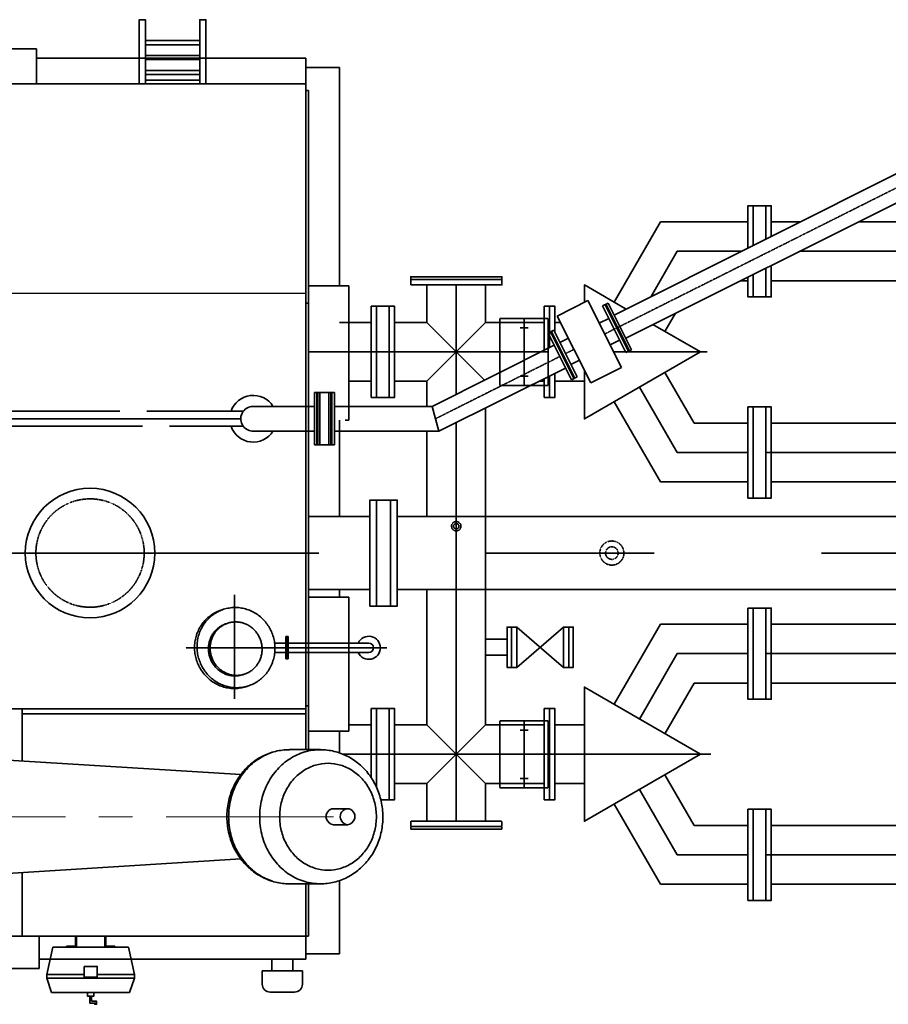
# Model space of a CAD drawing. Header units: inches. Extents: x -341304 to 31571016, y -692717 to 2132253.
# Tile 243 of 256: x 748647 to 751887, y -293166 to -289495. Entities that reach past the tile are written whole.
import ezdxf

# ---------------------------------------------------------------- set-up
doc = ezdxf.new("R2010")
doc.units = ezdxf.units.IN
doc.header["$MEASUREMENT"] = 0
for name, pattern in [('CENTER', [2, 1.25, -0.25, 0.25, -0.25]), ('CENTRE', [1.5, 0.75, -0.25, 0.25, -0.25]), ('DASHED', [0.75, 0.5, -0.25]), ('HIDDEN', [0.375, 0.25, -0.125])]:
    doc.linetypes.add(name, pattern=pattern)

# ---------------------------------------------------------------- blocks, each defined once
blk = doc.blocks.new('tyyyy')
at = {"color": 230, "linetype": 'Continuous', "lineweight": 35}
for p, q in [((-1266881, 588112.2), (-1266381, 588112.2)), ((-1266381, 588112.2), (-1266381, 587982.4)), ((-1265376, 588077.2), (-1266381, 588077.2)), ((-1265376, 586368.9), (-1265376, 588077.2)), ((-1265376, 588043.2), (-1265251, 588043.2)), ((-1265251, 588043.2), (-1265251, 587228.2)), ((-1265974.8, 587995.7), (-1265771.6, 587995.7)), ((-1265974.8, 587995.7), (-1265771.6, 587995.7)), ((-1265376, 587982.4), (-1268018.3, 587982.4)), ((-1265376, 587957.2), (-1265366, 587957.2)), ((-1265366, 587957.2), (-1265366, 586362.3)), ((-1265216, 587228.2), (-1265366, 587228.2)), ((-1265216, 587228.2), (-1265216, 586728.2)), ((-1265376, 587200.9), (-1268607.4, 587197.9)), ((-1265376, 587164.2), (-1265366, 587164.2)), ((-1264246.2, 587107.5), (-1264281.9, 587089.9)), ((-1264396.5, 587033.4), (-1264428.6, 587017.6)), ((-1264205.7, 587026.4), (-1264241.2, 587008.7)), ((-1264355.7, 586951.9), (-1264387.8, 586936)), ((-1266070.3, 586761.2), (-1272443.7, 586761.2)), ((-1265609.3, 586761.2), (-1265968.7, 586761.2)), ((-1265985.7, 586705.2), (-1272443.7, 586705.2)), ((-1265609.3, 586705.2), (-1265884.1, 586705.2)), ((-1265251, 586728.2), (-1265251, 586368.9)), ((-1265216, 586728.2), (-1265229.8, 586728.2)), ((-1265376, 585499.8), (-1265376, 586374.9)), ((-1265366, 586368.3), (-1265366, 585499.8)), ((-1265251, 586095.9), (-1265251, 586068.2)), ((-1265366, 586068.2), (-1265216, 586068.2)), ((-1265216, 585568.2), (-1265216, 586068.2)), ((-1265691.9, 586019.7), (-1265682.7, 586022.7)), ((-1265673.1, 585969.1), (-1265666.9, 585971.1)), ((-1265611.7, 585778.8), (-1265605.5, 585780.8)), ((-1265599.8, 585734.2), (-1265590.6, 585737.1)), ((-1265376, 585652.2), (-1273386, 585652.2)), ((-1265376, 585662.2), (-1265366, 585662.2)), ((-1265376, 585632.7), (-1266433.7, 585632.7)), ((-1265366, 585568.2), (-1265216, 585568.2)), ((-1265251, 585568.2), (-1265251, 585487.5)), ((-1265437.3, 585499.4), (-1265321.7, 585500.1)), ((-1266934.5, 585487.8), (-1265618.3, 585406.7)), ((-1265273.2, 585279.2), (-1265220.4, 585279.2)), ((-1265273.2, 585219.2), (-1265220.4, 585219.2)), ((-1266934.5, 585010.7), (-1265618.5, 585091.8)), ((-1265251, 585011), (-1265251, 584738.2)), ((-1265437.4, 584999.2), (-1265321.8, 584999.2)), ((-1265376, 584718.7), (-1265376, 584999.2)), ((-1265366, 584999.2), (-1265366, 584804.2)), ((-1265376, 584804.2), (-1269306.8, 584804.2)), ((-1266371, 584683.7), (-1266371, 584804.2)), ((-1265376, 584718.7), (-1266371, 584718.7)), ((-1265376, 584738.2), (-1265251, 584738.2)), ((-1266371, 584683.7), (-1266891, 584683.7))]:
    blk.add_line(p, q, dxfattribs=at)
at = {"color": 230, "linetype": 'CENTER', "lineweight": 35}
for p, q in [((-1262362.3, 587999.9), (-1264261.4, 587049.1)), ((-1263990.5, 587357.4), (-1263750.6, 587357.4)), ((-1263990.5, 587357.4), (-1263750.6, 587357.4)), ((-1263534.4, 587357.4), (-1262260, 587357.4)), ((-1264815, 586824.5), (-1264815, 587232.4)), ((-1264562, 586857.4), (-1264562, 587107.4)), ((-1265362, 586982.4), (-1264499.7, 586982.4)), ((-1264428.9, 586965.2), (-1264892.3, 586733.2)), ((-1264472, 586982.4), (-1264652, 586982.4)), ((-1264375.7, 586991.9), (-1264407.7, 586975.9)), ((-1264228, 586982.4), (-1263879, 586982.4)), ((-1265618.8, 586733.2), (-1272443.7, 586733.2)), ((-1264815, 585232.4), (-1264815, 586719.2)), ((-1263990.5, 586607.4), (-1263727, 586607.4)), ((-1263660, 586607.4), (-1262260, 586607.4)), ((-1265642.1, 585689), (-1265642.1, 586076.6)), ((-1265073.7, 585879.2), (-1265824.1, 585879.2)), ((-1263990.5, 585857.4), (-1263727, 585857.4)), ((-1263990.5, 585857.4), (-1263727, 585857.4)), ((-1263660, 585857.4), (-1262260, 585857.4)), ((-1264562, 585607.4), (-1264562, 585357.4)), ((-1265237.6, 585482.4), (-1263865.9, 585482.4)), ((-1264472, 585482.4), (-1264652, 585482.4)), ((-1263990.5, 585107.4), (-1263727, 585107.4)), ((-1263660, 585107.4), (-1262260, 585107.4))]:
    blk.add_line(p, q, dxfattribs=at)
at = {"color": 230, "linetype": 'Continuous', "lineweight": 35, "ltscale": 0.1}
for p, q in [((-1263016, 587725.2), (-1264225.8, 587119.5)), ((-1262972.1, 587637.6), (-1264183, 587034.1)), ((-1264450, 587007.3), (-1264905.2, 586779.4)), ((-1264407.4, 586922.3), (-1264879.4, 586687.1))]:
    blk.add_line(p, q, dxfattribs=at)
at = {"color": 230, "lineweight": 35}
for p, q in [((-1264226.1, 587168.4), (-1264053.7, 587467)), ((-1264053.7, 587467), (-1263727, 587467)), ((-1263640, 587467), (-1263531.8, 587467)), ((-1263314.5, 587467), (-1262280, 587467)), ((-1264088, 587188.5), (-1263990.5, 587357.4)), ((-1264088, 587188.5), (-1263990.5, 587357.4)), ((-1264924.6, 587092), (-1264924.6, 587232.4)), ((-1264705.5, 587232.4), (-1264705.5, 587092)), ((-1263754.2, 587247.9), (-1263727, 587247.9)), ((-1263640, 587247.9), (-1262280, 587247.9)), ((-1264438, 587116.2), (-1264323.6, 587173.4)), ((-1264323.6, 587173.4), (-1264199.1, 586924.7)), ((-1264248.2, 587164.4), (-1264269.4, 587153.8)), ((-1264182.4, 586979.9), (-1264269.4, 587153.8)), ((-1264173, 586984.5), (-1264260, 587158.4)), ((-1264169.4, 586986.4), (-1264256.5, 587160.3)), ((-1264161.2, 586990.5), (-1264248.2, 587164.4)), ((-1264438, 587116.2), (-1264313.5, 586867.5)), ((-1264036.4, 587058.8), (-1263997.2, 587126.8)), ((-1265132, 587092), (-1265251, 587092)), ((-1265045, 587092), (-1264924.6, 587092)), ((-1264924.6, 587092), (-1264815, 586982.4)), ((-1264705.5, 587092), (-1264815, 586982.4)), ((-1264487, 587092), (-1264705.5, 587092)), ((-1264577, 587072.4), (-1264547, 587072.4)), ((-1264562, 587057.4), (-1264562, 587087.4)), ((-1264447, 587092), (-1264425.8, 587092)), ((-1264451.2, 587062.8), (-1264472.4, 587052.2)), ((-1264385.4, 586878.3), (-1264472.4, 587052.2)), ((-1264376, 586882.9), (-1264463, 587056.8)), ((-1264372.4, 586884.8), (-1264459.4, 587058.7)), ((-1264364.2, 586888.9), (-1264451.2, 587062.8)), ((-1264815, 586982.4), (-1264924.6, 586872.9)), ((-1264815, 586982.4), (-1264709.8, 586877.2)), ((-1264161.2, 586990.5), (-1264182.4, 586979.9)), ((-1264313.5, 586867.5), (-1264199.1, 586924.7)), ((-1264577, 586892.4), (-1264547, 586892.4)), ((-1264562, 586877.4), (-1264562, 586907.4)), ((-1264364.2, 586888.9), (-1264385.4, 586878.3)), ((-1264036.4, 586906), (-1263927.2, 586717)), ((-1265216, 586872.9), (-1265132, 586872.9)), ((-1264924.6, 586872.9), (-1265045, 586872.9)), ((-1264924.6, 586779.4), (-1264924.6, 586872.9)), ((-1264506.6, 586872.9), (-1264487, 586872.9)), ((-1264447, 586872.9), (-1264337, 586872.9)), ((-1264131.2, 586851.2), (-1263990.5, 586607.4)), ((-1265269.7, 586830.5), (-1265344.4, 586830.5)), ((-1265344.4, 586636), (-1265344.4, 586830.5)), ((-1265335.2, 586636), (-1265335.2, 586830.5)), ((-1265331.2, 586636), (-1265331.2, 586830.5)), ((-1265324.3, 586636), (-1265324.3, 586830.4)), ((-1265289.8, 586636), (-1265289.8, 586830.4)), ((-1265282.9, 586636), (-1265282.9, 586830.5)), ((-1265278.9, 586636), (-1265278.9, 586830.5)), ((-1265269.7, 586636), (-1265269.7, 586830.5)), ((-1265572.4, 586779.4), (-1265344.4, 586779.4)), ((-1265269.7, 586779.4), (-1264905.2, 586779.4)), ((-1264905.2, 586779.4), (-1264879.4, 586687.1)), ((-1264705.5, 586368.9), (-1264705.5, 586773.8)), ((-1264226.1, 586796.4), (-1264053.7, 586497.9)), ((-1263927.2, 586717), (-1263727, 586717)), ((-1263640, 586717), (-1262280, 586717)), ((-1265572.4, 586687.1), (-1265344.4, 586687.1)), ((-1265269.7, 586687.1), (-1264879.4, 586687.1)), ((-1264924.6, 586368.9), (-1264924.6, 586687.1)), ((-1265269.7, 586636), (-1265344.4, 586636)), ((-1264053.7, 586497.9), (-1263727, 586497.9)), ((-1263640, 586497.9), (-1262280, 586497.9)), ((-1265137, 586368.9), (-1265366, 586368.9)), ((-1265035, 586368.9), (-1262627, 586368.9)), ((-1265137, 586095.9), (-1265366, 586095.9)), ((-1265035, 586095.9), (-1262627, 586095.9)), ((-1264924.6, 585592), (-1264924.6, 586095.9)), ((-1264705.5, 585592), (-1264705.5, 586095.9)), ((-1264226.1, 585668.4), (-1264053.7, 585967)), ((-1264053.7, 585967), (-1263727, 585967)), ((-1263640, 585967), (-1262280, 585967)), ((-1264589.5, 585956.2), (-1264459.4, 585844.7)), ((-1264544.5, 585844.7), (-1264414.5, 585956.2)), ((-1265450.2, 585896.9), (-1265492.5, 585896.9)), ((-1265450.2, 585920.8), (-1265442, 585920.8)), ((-1265450.2, 585837.7), (-1265450.2, 585920.8)), ((-1265446.1, 585837.7), (-1265446.1, 585920.8)), ((-1265442, 585837.7), (-1265442, 585920.8)), ((-1265141.2, 585896.9), (-1265442, 585896.9)), ((-1264705.5, 585911.2), (-1264625.5, 585911.2)), ((-1265450.2, 585861.5), (-1265492, 585861.5)), ((-1265141.2, 585861.5), (-1265442, 585861.5)), ((-1264131.2, 585613.6), (-1263990.5, 585857.4)), ((-1264131.2, 585613.6), (-1263990.5, 585857.4)), ((-1265450.2, 585837.7), (-1265442, 585837.7)), ((-1264705.5, 585851.2), (-1264625.5, 585851.2)), ((-1264589.5, 585806.2), (-1264544.5, 585844.7)), ((-1264459.4, 585844.7), (-1264414.5, 585806.2)), ((-1264036.4, 585558.8), (-1263927.2, 585747.9)), ((-1263927.2, 585747.9), (-1263727, 585747.9)), ((-1263640, 585747.9), (-1262280, 585747.9)), ((-1265132, 585592), (-1265216, 585592)), ((-1265045, 585592), (-1264924.6, 585592)), ((-1264924.6, 585592), (-1264815, 585482.4)), ((-1264705.5, 585592), (-1264815, 585482.4)), ((-1264487, 585592), (-1264705.5, 585592)), ((-1264577, 585572.4), (-1264547, 585572.4)), ((-1264562, 585587.4), (-1264562, 585557.4)), ((-1264447, 585592), (-1264337, 585592)), ((-1264815, 585482.4), (-1264924.6, 585372.9)), ((-1264815, 585482.4), (-1264705.5, 585372.9)), ((-1264577, 585392.4), (-1264547, 585392.4)), ((-1264562, 585407.4), (-1264562, 585377.4)), ((-1264036.4, 585406), (-1263927.2, 585217)), ((-1264447, 585372.9), (-1264337, 585372.9)), ((-1264131.2, 585351.2), (-1263990.5, 585107.4)), ((-1264226.1, 585296.4), (-1264053.7, 584997.9)), ((-1263927.2, 585217), (-1263727, 585217)), ((-1263640, 585217), (-1262280, 585217)), ((-1264053.7, 584997.9), (-1263727, 584997.9)), ((-1263640, 584997.9), (-1262280, 584997.9)), ((-1266235.9, 584767.1), (-1266235.9, 584804.2)), ((-1266232, 584763.3), (-1266232, 584804.2)), ((-1266125.5, 584763.3), (-1266125.5, 584804.2)), ((-1266121.7, 584767.1), (-1266121.7, 584804.2)), ((-1265376, 584804.2), (-1265366, 584804.2)), ((-1266320.3, 584763.3), (-1266341.8, 584660.7)), ((-1266320.3, 584763.3), (-1266037.2, 584763.3)), ((-1266268.6, 584763.3), (-1266268.6, 584767.1)), ((-1266268.6, 584767.1), (-1266235.9, 584767.1)), ((-1266089, 584767.1), (-1266121.7, 584767.1)), ((-1266089, 584763.3), (-1266089, 584767.1)), ((-1266037.2, 584763.3), (-1266015.7, 584660.7)), ((-1265503.1, 584675), (-1265503.1, 584718.7)), ((-1265503.1, 584718.7), (-1265424.8, 584718.7)), ((-1265424.8, 584675), (-1265424.8, 584718.7)), ((-1266341.8, 584660.7), (-1266203.4, 584660.7)), ((-1266341.8, 584660.7), (-1266341.8, 584647.1)), ((-1266341.8, 584647.1), (-1266015.7, 584647.1)), ((-1266341.8, 584647.1), (-1266324.3, 584593.8)), ((-1266154.2, 584660.7), (-1266015.7, 584660.7)), ((-1266015.7, 584647.1), (-1266033.3, 584593.8)), ((-1266015.7, 584660.7), (-1266015.7, 584647.1)), ((-1265389, 584675), (-1265538.9, 584675)), ((-1265538.9, 584625.3), (-1265538.9, 584675)), ((-1265389, 584625.3), (-1265389, 584675)), ((-1266324.3, 584593.8), (-1266033.3, 584593.8)), ((-1265419, 584595.3), (-1265508.9, 584595.3))]:
    blk.add_line(p, q, dxfattribs=at)
at = {"color": 230, "linetype": 'HIDDEN', "lineweight": 35, "ltscale": 0.5}
for p, q in [((-1264924.6, 586396.7), (-1264924.6, 586669.7)), ((-1264705.5, 586095.9), (-1264705.5, 586368.9)), ((-1266433.7, 585652.2), (-1266433.7, 585456.9)), ((-1264924.6, 585372.9), (-1265045, 585372.9)), ((-1264924.6, 585232.4), (-1264924.6, 585372.9)), ((-1264705.5, 585372.9), (-1264487, 585372.9)), ((-1264705.5, 585372.9), (-1264705.5, 585232.4)), ((-1266433.7, 585041.5), (-1266433.7, 584804.2))]:
    blk.add_line(p, q, dxfattribs=at)
at = {"color": 230, "linetype": 'CENTRE', "lineweight": 35, "ltscale": 2500}
blk.add_line((-1274702.3, 586232.4), (-1255686, 586232.4), dxfattribs=at)
at = {"color": 230, "linetype": 'CENTER', "lineweight": 13, "ltscale": 500}
blk.add_line((-1267897.7, 585249.5), (-1265220.4, 585249.5), dxfattribs=at)
at = {"color": 230, "lineweight": 35}
for points in [[(-1265997.7, 587982.4), (-1265974.8, 587982.4), (-1265974.8, 588221), (-1265997.7, 588221)], [(-1265748.7, 587982.4), (-1265771.6, 587982.4), (-1265771.6, 588221), (-1265748.7, 588221)], [(-1265974.8, 588143.5), (-1265771.6, 588143.5), (-1265771.6, 588127.8), (-1265974.8, 588127.8)], [(-1265974.8, 588087.8), (-1265771.6, 588087.8), (-1265771.6, 588072.1), (-1265974.8, 588072.1)], [(-1265974.8, 588032.1), (-1265771.6, 588032.1), (-1265771.6, 588016.3), (-1265974.8, 588016.3)], [(-1264985, 587252.4), (-1264985, 587262.4), (-1264645, 587262.4), (-1264645, 587252.4)], [(-1264985, 587232.4), (-1264985, 587252.4), (-1264645, 587252.4), (-1264645, 587232.4)], [(-1265112, 586812.4), (-1265132, 586812.4), (-1265132, 587152.4), (-1265112, 587152.4)], [(-1265112, 587152.4), (-1265065, 587152.4), (-1265065, 586812.4), (-1265112, 586812.4)], [(-1265065, 587152.4), (-1265045, 587152.4), (-1265045, 586812.4), (-1265065, 586812.4)], [(-1263727, 586777.4), (-1263707, 586777.4), (-1263707, 586437.4), (-1263727, 586437.4)], [(-1263707, 586777.4), (-1263660, 586777.4), (-1263660, 586437.4), (-1263707, 586437.4)], [(-1263660, 586777.4), (-1263640, 586777.4), (-1263640, 586437.4), (-1263660, 586437.4)], [(-1265112, 586429.9), (-1265137, 586429.9), (-1265137, 586034.9), (-1265112, 586034.9)], [(-1265112, 586429.9), (-1265060, 586429.9), (-1265060, 586034.9), (-1265112, 586034.9)], [(-1265060, 586429.9), (-1265035, 586429.9), (-1265035, 586034.9), (-1265060, 586034.9)], [(-1263727, 586027.4), (-1263707, 586027.4), (-1263707, 585687.4), (-1263727, 585687.4)], [(-1263707, 586027.4), (-1263660, 586027.4), (-1263660, 585687.4), (-1263707, 585687.4)], [(-1263660, 586027.4), (-1263640, 586027.4), (-1263640, 585687.4), (-1263660, 585687.4)], [(-1263904, 585482.4), (-1264337, 585232.4), (-1264337, 585732.4)], [(-1263904, 585482.4), (-1264337, 585232.4), (-1264337, 585732.4)], [(-1265065, 585652.4), (-1265045, 585652.4), (-1265045, 585312.4), (-1265065, 585312.4)], [(-1264467, 585652.4), (-1264487, 585652.4), (-1264487, 585312.4), (-1264467, 585312.4)], [(-1264467, 585652.4), (-1264447, 585652.4), (-1264447, 585312.4), (-1264467, 585312.4)], [(-1263727, 585277.4), (-1263707, 585277.4), (-1263707, 584937.4), (-1263727, 584937.4)], [(-1263707, 585277.4), (-1263660, 585277.4), (-1263660, 584937.4), (-1263707, 584937.4)], [(-1263660, 585277.4), (-1263640, 585277.4), (-1263640, 584937.4), (-1263660, 584937.4)], [(-1266203.4, 584691), (-1266154.2, 584691), (-1266154.2, 584651.2), (-1266203.4, 584651.2)], [(-1266190.4, 584593.8), (-1266167.2, 584593.8), (-1266167.2, 584580), (-1266190.4, 584580)], [(-1266163.2, 584554.6), (-1266156.7, 584554.6), (-1266156.7, 584550), (-1266163.2, 584550)]]:
    blk.add_lwpolyline(points, close=True, dxfattribs=at)
for points in [[(-1263727, 587369.3), (-1263727, 587527.4), (-1263707, 587527.4), (-1263707, 587379.3)], [(-1263707, 587379.3), (-1263707, 587527.4), (-1263660, 587527.4), (-1263660, 587402.8)], [(-1263660, 587402.8), (-1263660, 587527.4), (-1263640, 587527.4), (-1263640, 587412.8)], [(-1263660, 587294.8), (-1263660, 587187.4), (-1263707, 587187.4), (-1263707, 587271.4)], [(-1263640, 587304.8), (-1263640, 587187.4), (-1263660, 587187.4), (-1263660, 587294.8)], [(-1263707, 587271.4), (-1263707, 587187.4), (-1263727, 587187.4), (-1263727, 587261.4)], [(-1264337, 587166.7), (-1264337, 587232.4), (-1264180.6, 587142.1)], [(-1264337, 587166.7), (-1264337, 587232.4), (-1264180.6, 587142.1)], [(-1264467, 586998.8), (-1264467, 587152.4), (-1264487, 587152.4), (-1264487, 586988.7)], [(-1264467, 586998.8), (-1264467, 587152.4), (-1264447, 587152.4), (-1264447, 587054.4)], [(-1264081.4, 587084.8), (-1263904, 586982.4), (-1264337, 586732.4), (-1264337, 586914.5)], [(-1264081.4, 587084.8), (-1263904, 586982.4), (-1264337, 586732.4), (-1264337, 586914.5)], [(-1264487, 586882.7), (-1264487, 586812.4), (-1264467, 586812.4), (-1264467, 586892.6)], [(-1264447, 586902.6), (-1264447, 586812.4), (-1264467, 586812.4), (-1264467, 586892.6)], [(-1264625.5, 585844.7), (-1264625.5, 585956.2), (-1264609.5, 585956.2), (-1264609.5, 585844.7)], [(-1264609.5, 585853.7), (-1264609.5, 585956.2), (-1264589.5, 585956.2), (-1264589.5, 585844.7)], [(-1264394.5, 585844.7), (-1264394.5, 585956.2), (-1264414.5, 585956.2), (-1264414.5, 585844.7)], [(-1264394.5, 585853.7), (-1264394.5, 585956.2), (-1264378.5, 585956.2), (-1264378.5, 585844.7)], [(-1264609.5, 585844.7), (-1264609.5, 585806.2), (-1264625.5, 585806.2), (-1264625.5, 585844.7)], [(-1264589.5, 585844.7), (-1264589.5, 585806.2), (-1264609.5, 585806.2), (-1264609.5, 585844.7)], [(-1264414.5, 585844.7), (-1264414.5, 585806.2), (-1264394.5, 585806.2), (-1264394.5, 585844.7)], [(-1264378.5, 585844.7), (-1264378.5, 585806.2), (-1264394.5, 585806.2), (-1264394.5, 585844.7)], [(-1265132, 585394.5), (-1265132, 585652.4), (-1265112, 585652.4), (-1265112, 585358.4)], [(-1265112, 585358.4), (-1265112, 585652.4), (-1265065, 585652.4), (-1265065, 585312.4), (-1265096.2, 585312.4)], [(-1266175.5, 584554.6), (-1266182.1, 584554.6), (-1266182.1, 584580), (-1266175.5, 584580), (-1266175.5, 584561.2)], [(-1266175.5, 584561.2), (-1266156.7, 584561.2), (-1266156.7, 584554.6), (-1266182.1, 584554.6), (-1266182.1, 584561.2)]]:
    blk.add_lwpolyline(points, dxfattribs=at)
at = {"color": 230, "linetype": 'DASHED', "lineweight": 35}
for points in [[(-1264472, 586857.4), (-1264652, 586857.4), (-1264652, 587107.4), (-1264472, 587107.4)], [(-1264472, 585607.4), (-1264652, 585607.4), (-1264652, 585357.4), (-1264472, 585357.4)]]:
    blk.add_lwpolyline(points, close=True, dxfattribs=at)
at = {"color": 230, "linetype": 'HIDDEN', "lineweight": 35, "ltscale": 0.5}
for points in [[(-1264985, 585232.4), (-1264985, 585212.4), (-1264645, 585212.4), (-1264645, 585232.4)], [(-1264985, 585212.4), (-1264985, 585202.4), (-1264645, 585202.4), (-1264645, 585212.4)]]:
    blk.add_lwpolyline(points, close=True, dxfattribs=at)
at = {"color": 230, "lineweight": 35}
blk.add_circle((-1266181, 586232.4), 241.5, dxfattribs=at)
at = {"color": 230, "linetype": 'HIDDEN', "lineweight": 35, "ltscale": 0.5}
for centre, radius in [((-1266181, 586232.4), 202), ((-1264234.6, 586232.4), 45), ((-1264234.6, 586232.4), 23.5)]:
    blk.add_circle(centre, radius, dxfattribs=at)
at = {"color": 230, "linetype": 'HIDDEN', "lineweight": 35}
for radius in [17.5, 10]:
    blk.add_circle((-1264815, 586332.4), radius, dxfattribs=at)
at = {"color": 230, "lineweight": 35}
for centre, radius, start, end in [((-1265572.6, 586733.2), 87.2, 31.967, 161.2678), ((-1265572.6, 586733.2), 46.2, 89.6892, 217.3424), ((-1265572.6, 586733.2), 87.2, 198.7322, 328.033), ((-1265572.6, 586733.2), 46.2, 217.3424, 270.3108), ((-1265141.2, 585879.2), 43, 204.2709, 155.7291), ((-1265141.2, 585879.2), 17.7, 270, 90), ((-1265508.9, 584625.3), 30, 180, 270), ((-1265419, 584625.3), 30, 270, 0)]:
    blk.add_arc(centre, radius, start, end, dxfattribs=at)
at = {"color": 230, "linetype": 'Continuous', "lineweight": 35}
for points, start_tangent, end_tangent in [([(-1265691.9, 586019.7), (-1265711, 586011.9), (-1265728.9, 586001.4), (-1265745, 585988.3), (-1265759.1, 585973), (-1265770.9, 585955.7), (-1265780.2, 585936.8), (-1265786.7, 585916.7), (-1265790.4, 585895.8), (-1265791.1, 585874.5), (-1265788.9, 585853.2), (-1265783.7, 585832.4)], (-0.951712, -0.306991), (0.306991, -0.951712)), ([(-1265691.8, 586019.4), (-1265701.8, 586014.9), (-1265719.6, 586004.3), (-1265735.8, 585991.3), (-1265749.9, 585975.9), (-1265761.7, 585958.7), (-1265771, 585939.8), (-1265777.5, 585919.7), (-1265781.2, 585898.7), (-1265781.9, 585877.4), (-1265779.6, 585856.2), (-1265774.5, 585835.4)], (-0.928204, -0.372071), (0.306991, -0.951712)), ([(-1265682.7, 586022.7), (-1265691.8, 586019.4)], (-0.951712, -0.306991), (-0.928204, -0.372071)), ([(-1265498.7, 585924.4), (-1265506.7, 585944.2), (-1265517.3, 585962.8), (-1265530.3, 585979.7), (-1265545.5, 585994.5), (-1265562.5, 586007), (-1265581.1, 586016.9), (-1265600.8, 586024), (-1265621.2, 586028.2), (-1265641.9, 586029.4), (-1265662.6, 586027.5), (-1265682.7, 586022.7)], (-0.306991, 0.951712), (-0.951712, -0.306991)), ([(-1265673.1, 585969.1), (-1265685.8, 585963.9), (-1265697.7, 585956.9), (-1265708.5, 585948.2), (-1265717.9, 585938), (-1265725.8, 585926.5), (-1265731.9, 585913.9), (-1265736.3, 585900.5), (-1265738.7, 585886.5), (-1265739.2, 585872.3), (-1265737.7, 585858.1), (-1265734.3, 585844.3)], (-0.951712, -0.306991), (0.306991, -0.951712)), ([(-1265673, 585968.9), (-1265679.7, 585965.9), (-1265691.6, 585958.9), (-1265702.3, 585950.2), (-1265711.7, 585940), (-1265719.6, 585928.4), (-1265725.8, 585915.8), (-1265730.1, 585902.4), (-1265732.6, 585888.5), (-1265733.1, 585874.3), (-1265731.6, 585860.1), (-1265728.1, 585846.3)], (-0.928204, -0.372071), (0.306991, -0.951712)), ([(-1265666.9, 585971.1), (-1265673, 585968.9)], (-0.951712, -0.306991), (-0.928204, -0.372071)), ([(-1265544.3, 585905.6), (-1265549.6, 585918.8), (-1265556.7, 585931.2), (-1265565.3, 585942.4), (-1265575.5, 585952.3), (-1265586.8, 585960.7), (-1265599.2, 585967.3), (-1265612.3, 585972), (-1265625.9, 585974.8), (-1265639.8, 585975.6), (-1265653.5, 585974.4), (-1265666.9, 585971.1)], (-0.306991, 0.951712), (-0.951712, -0.306991)), ([(-1265605.5, 585780.8), (-1265592.7, 585785.9), (-1265580.9, 585793), (-1265570.1, 585801.7), (-1265560.7, 585811.9), (-1265552.8, 585823.4), (-1265546.6, 585836), (-1265542.3, 585849.4), (-1265539.8, 585863.4), (-1265539.4, 585877.6), (-1265540.8, 585891.7), (-1265544.3, 585905.6)], (0.951712, 0.306991), (-0.306991, 0.951712)), ([(-1265590.6, 585737.1), (-1265571.4, 585744.9), (-1265553.6, 585755.5), (-1265537.4, 585768.5), (-1265523.3, 585783.9), (-1265511.5, 585801.1), (-1265502.2, 585820), (-1265495.7, 585840.1), (-1265492, 585861.1), (-1265491.3, 585882.4), (-1265493.6, 585903.6), (-1265498.7, 585924.4)], (0.951712, 0.306991), (-0.306991, 0.951712)), ([(-1265783.7, 585832.4), (-1265775.8, 585812.6), (-1265765.2, 585794), (-1265752.1, 585777.2), (-1265736.9, 585762.3), (-1265719.9, 585749.8), (-1265701.3, 585739.9), (-1265681.7, 585732.8), (-1265661.2, 585728.6), (-1265640.5, 585727.4), (-1265619.9, 585729.3), (-1265599.8, 585734.2)], (0.306991, -0.951712), (0.951712, 0.306991)), ([(-1265774.5, 585835.4), (-1265766.5, 585815.6), (-1265755.9, 585797), (-1265742.9, 585780.1), (-1265727.7, 585765.3), (-1265710.7, 585752.8), (-1265692.1, 585742.9), (-1265672.4, 585735.8), (-1265652, 585731.6), (-1265631.3, 585730.4), (-1265610.6, 585732.3), (-1265599.9, 585734.5)], (0.306991, -0.951712), (0.970664, 0.240441)), ([(-1265734.3, 585844.3), (-1265729, 585831), (-1265721.9, 585818.7), (-1265713.2, 585807.4), (-1265703.1, 585797.5), (-1265691.7, 585789.2), (-1265679.4, 585782.6), (-1265666.2, 585777.8), (-1265652.6, 585775.1), (-1265638.8, 585774.3), (-1265625.1, 585775.5), (-1265611.7, 585778.8)], (0.306991, -0.951712), (0.951712, 0.306991)), ([(-1265728.1, 585846.3), (-1265722.8, 585833), (-1265715.8, 585820.7), (-1265707.1, 585809.4), (-1265696.9, 585799.5), (-1265685.6, 585791.2), (-1265673.2, 585784.6), (-1265660.1, 585779.8), (-1265646.5, 585777), (-1265632.7, 585776.3), (-1265618.9, 585777.5), (-1265611.7, 585779)], (0.306991, -0.951712), (0.970664, 0.240441)), ([(-1265611.7, 585779), (-1265605.5, 585780.8)], (0.970664, 0.240441), (0.951712, 0.306991)), ([(-1265599.9, 585734.5), (-1265590.6, 585737.1)], (0.970664, 0.240441), (0.951712, 0.306991)), ([(-1265437.4, 585499.2), (-1265488.8, 585493.1), (-1265537.9, 585474.8), (-1265582.4, 585445.1), (-1265619.6, 585405.4), (-1265647.6, 585357.5), (-1265664.9, 585304), (-1265670.5, 585247.7), (-1265664.3, 585191.7), (-1265646.6, 585138.8), (-1265618.5, 585091.6), (-1265581.5, 585052.6), (-1265537.4, 585023.4), (-1265488.7, 585005.3), (-1265437.4, 584999.2)], (-1, 0), (1, 0)), ([(-1265499.9, 585489.5), (-1265550.7, 585465.7), (-1265597.6, 585426), (-1265633.6, 585374.2), (-1265656.3, 585313.9), (-1265664, 585249.2), (-1265656.3, 585184.5), (-1265633.6, 585124.2), (-1265597.6, 585072.5), (-1265550.7, 585032.7), (-1265499.9, 585008.9)], (-0.953428, -0.30162), (0.953472, -0.301482)), ([(-1265321.8, 585499.2), (-1265380.4, 585490.7), (-1265435.1, 585465.7), (-1265482, 585426), (-1265518, 585374.2), (-1265540.6, 585313.9), (-1265548.3, 585249.2), (-1265540.6, 585184.5), (-1265518, 585124.2), (-1265482, 585072.5), (-1265435.1, 585032.7), (-1265380.4, 585007.8), (-1265321.8, 584999.2)], (-1, 0), (1, 0)), ([(-1265321.8, 584999.2), (-1265270.4, 585005.4), (-1265221.2, 585023.6), (-1265176.8, 585053.4), (-1265139.6, 585093.1), (-1265111.6, 585141), (-1265094.3, 585194.5), (-1265088.6, 585250.7), (-1265094.9, 585306.8), (-1265112.6, 585359.7), (-1265140.7, 585406.8), (-1265177.7, 585445.9), (-1265221.7, 585475.1), (-1265270.5, 585493.1), (-1265321.8, 585499.2)], (1, 0), (-1, 0)), ([(-1265293.4, 585448.4), (-1265340.1, 585441.6), (-1265383.6, 585421.7), (-1265421, 585390), (-1265449.6, 585348.8), (-1265467.7, 585300.8), (-1265473.8, 585249.2), (-1265467.7, 585197.7), (-1265449.6, 585149.7), (-1265421, 585108.4), (-1265383.6, 585076.8), (-1265340.1, 585056.9), (-1265293.4, 585050.1)], (-1, 0), (1, 0)), ([(-1265293.4, 585448.4), (-1265246.7, 585441.6), (-1265203.1, 585421.7), (-1265165.8, 585390), (-1265137.1, 585348.8), (-1265119, 585300.8), (-1265112.9, 585249.2), (-1265119, 585197.7), (-1265137.1, 585149.7), (-1265165.8, 585108.4), (-1265203.1, 585076.8), (-1265246.7, 585056.9), (-1265293.4, 585050.1)], (1, 0), (-1, 0)), ([(-1265273.2, 585279.2), (-1265294.5, 585267.9), (-1265299.7, 585242.6), (-1265273.2, 585219.2)], (-1, 0), (1, 0)), ([(-1265220.4, 585279.2), (-1265241.6, 585267.9), (-1265246.9, 585242.6), (-1265220.4, 585219.2)], (-1, 0), (1, 0)), ([(-1265220.4, 585279.2), (-1265199.1, 585267.9), (-1265193.9, 585242.6), (-1265220.4, 585219.2)], (1, 0), (-1, 0))]:
    blk.add_spline(points, degree=3, dxfattribs=dict(at, start_tangent=start_tangent, end_tangent=end_tangent))
blk = doc.blocks.new('GT REV-02')
at = {"color": 7}
blk.add_blockref('tyyyy', (581940.3, -564041.7), dxfattribs=at)

msp = doc.modelspace()

# ---------------------------------------------------------------- block references
at = {"color": 230}
msp.add_blockref('GT REV-02', (1433150.1, -313674.2, 96251.3), dxfattribs=at)

doc.saveas('drawing.dxf')
